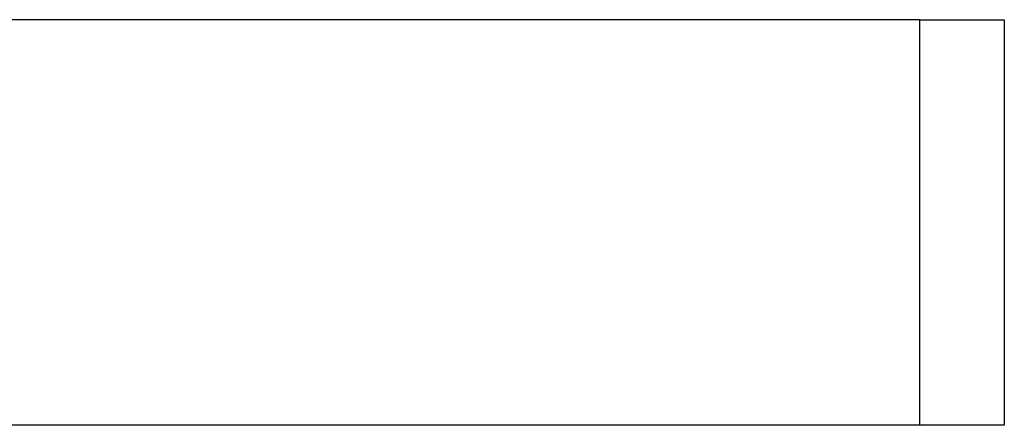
# Model space of a CAD drawing. Header units: millimetres. Extents: x 0 to 420, y 0 to 297.
# Tile 36 of 49: x 308.097 to 309.553, y 201.183 to 201.783. Entities that reach past the tile are written whole.
import ezdxf

# ---------------------------------------------------------------- set-up
doc = ezdxf.new("R2010")
doc.units = ezdxf.units.MM

msp = doc.modelspace()

# ---------------------------------------------------------------- linework, layer by layer
at = {"color": 7, "linetype": 'Continuous', "lineweight": 25}
for p, q in [((309.42843, 201.78329), (305.17843, 201.78329)), ((309.42843, 201.18329), (309.42843, 201.78329)), ((309.42843, 201.78329), (309.55343, 201.78329)), ((309.55343, 201.78329), (309.55343, 201.18329)), ((309.42843, 201.18329), (305.17843, 201.18329)), ((309.55343, 201.18329), (309.42843, 201.18329))]:
    msp.add_line(p, q, dxfattribs=at)

doc.saveas('drawing.dxf')
